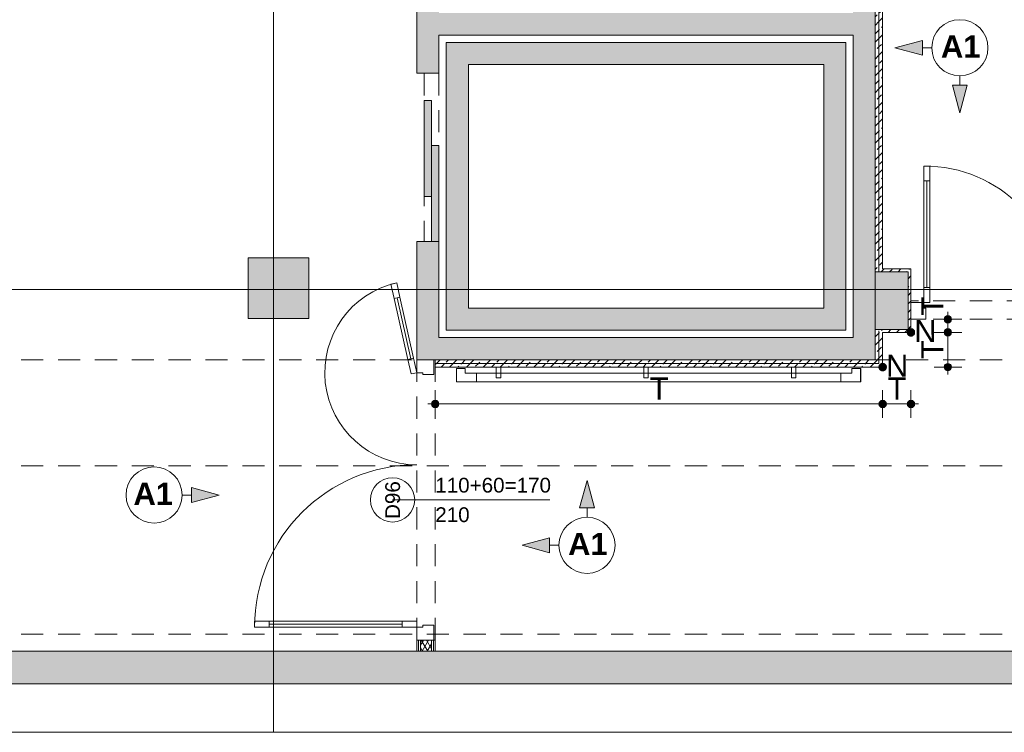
# Paper-space layout 'A-52 WYKOŃCZENIA ŚCIAN - PIĘTRO 7' of a CAD drawing. Header units: millimetres. Extents: x 0 to 420, y 0 to 297.
# Tile 6 of 11: x 179 to 245, y 111 to 159. Entities that reach past the tile are written whole.
import ezdxf
from ezdxf.xclip import XClip

# ---------------------------------------------------------------- set-up
doc = ezdxf.new("R2010")
doc.units = ezdxf.units.MM
doc.header["$MEASUREMENT"] = 0
doc.header["$XCLIPFRAME"] = 0
for name, pattern in [('DASHDOTX2', [1000, 500, -250, 0, -250]), ('Przer. długie kreski', [2.5, 1.5, -1]), ('PRZERYWANA_DU_A', [550, 350, -200])]:
    doc.linetypes.add(name, pattern=pattern)
for name, color, linetype, lineweight in [('0_Nr_pióra__2', 8, 'Continuous', 13), ('A__OKŁADZINY ŚCIAN_Nr_pióra__1', 7, 'Continuous', 20), ('A_winda_Nr_pióra__1', 7, 'Continuous', 20), ('A_ściany proj_Nr_pióra__1', 7, 'Continuous', 20), ('A_ściany proj_Nr_pióra__2', 8, 'Continuous', 13), ('A_ściany_Nr_pióra__1', 7, 'Continuous', 20), ('AR P NAROŻNIKI_Nr_pióra__1', 7, 'Continuous', 20), ('AR P NAROŻNIKI_Nr_pióra__2', 8, 'Continuous', 13), ('Drzwi Archicad_Nr_pióra__1', 7, 'Continuous', 20), ('Drzwi Archicad_Nr_pióra__3', 252, 'Continuous', 13), ('Znaczniki drzwi Archicada_Nr_pióra__3', 252, 'Continuous', 13)]:
    doc.layers.add(name, color=color, linetype=linetype, lineweight=lineweight)
for name, color, linetype in [('A__OKŁADZINY ŚCIAN', 7, 'Continuous'), ('A_podrys', 7, 'Continuous'), ('A_winda', 7, 'Continuous'), ('A_ściany', 7, 'Continuous'), ('A_ściany proj', 7, 'Continuous'), ('AR P NAROŻNIKI', 7, 'Continuous')]:
    doc.layers.add(name, color=color, linetype=linetype)
for name, color, linetype, lineweight, true_color in [('A__OKŁADZINY ŚCIAN_Nr_pióra__7', 7, 'Continuous', 18, 0x171717), ('A_osie_Nr_pióra__16', 7, 'Continuous', 5, 0x0f0f0f), ('A_ściany proj_Nr_pióra__10', 7, 'Continuous', 13, 0x4b4b4b), ('A_ściany proj_Nr_pióra__21', 7, 'Continuous', 5, 0xb0b0b0), ('A_ściany_Nr_pióra__10', 7, 'Continuous', 13, 0x4b4b4b), ('AR ODBOJOPORĘCZ_Nr_pióra__10', 7, 'Continuous', 13, 0x4b4b4b), ('AR P NAROŻNIKI_Nr_pióra__7', 7, 'Continuous', 18, 0x171717)]:
    doc.layers.add(name, color=color, linetype=linetype, lineweight=lineweight, true_color=true_color)
doc.styles.add('STYL_AUTOMATYCZNY_1', font='arial.ttf')
doc.styles.add('STYL_AUTOMATYCZNY_3', font='arial.ttf')
doc.styles.add('STYL_AUTOMATYCZNY_4', font='arial.ttf')
doc.styles.add('STYL_AUTOMATYCZNY_5', font='arial.ttf')
pattern_1 = [(45, (-1579.5146, -267.9191), (-0.57024626, 0.57024626), []), (45, (-1578.9444, -267.9191), (-0.57024626, 0.57024626), [0.40323, -0.20161])]
pattern_2 = [(0, (-1579.5146, -267.9191), (0, 1), [0, -1])]

# ---------------------------------------------------------------- blocks, each defined once
blk = doc.blocks.new('Rysunek_1_1', base_point=(-1579.515, -267.919))
at = {"layer": 'A__OKŁADZINY ŚCIAN', "linetype": 'Continuous', "lineweight": 0, "true_color": 0x000000}
for points in [[(237.918, 157.543), (239.784, 157.043), (239.784, 158.043)], [(242.32, 153.14), (242.82, 155.006), (241.82, 155.006)], [(217.046, 128.23), (216.546, 126.364), (217.546, 126.364)], [(192.098, 127.235), (190.232, 127.735), (190.232, 126.735)], [(212.643, 123.827), (214.509, 123.327), (214.509, 124.327)]]:
    blk.add_hatch(color=18, dxfattribs=at).paths.add_polyline_path(points)
at = {"layer": 'A__OKŁADZINY ŚCIAN', "linetype": 'Continuous', "lineweight": 0, "true_color": 0x171717}
for points in [[(241.257, 139.141), (241.276, 139.045), (241.33, 138.964), (241.411, 138.91), (241.507, 138.891), (241.602, 138.91), (241.683, 138.964), (241.738, 139.045), (241.757, 139.141), (241.738, 139.237), (241.683, 139.318), (241.602, 139.372), (241.507, 139.391), (241.411, 139.372), (241.33, 139.318), (241.276, 139.237)], [(241.257, 138.256), (241.276, 138.16), (241.33, 138.079), (241.411, 138.025), (241.507, 138.006), (241.602, 138.025), (241.683, 138.079), (241.738, 138.16), (241.757, 138.256), (241.738, 138.351), (241.683, 138.433), (241.602, 138.487), (241.507, 138.506), (241.411, 138.487), (241.33, 138.433), (241.276, 138.351)], [(241.257, 135.906), (241.276, 135.81), (241.33, 135.729), (241.411, 135.675), (241.507, 135.656), (241.602, 135.675), (241.683, 135.729), (241.738, 135.81), (241.757, 135.906), (241.738, 136.001), (241.683, 136.083), (241.602, 136.137), (241.507, 136.156), (241.411, 136.137), (241.33, 136.083), (241.276, 136.001)], [(206.507, 133.406), (206.527, 133.31), (206.581, 133.229), (206.662, 133.175), (206.757, 133.156), (206.853, 133.175), (206.934, 133.229), (206.988, 133.31), (207.007, 133.406), (206.988, 133.501), (206.934, 133.582), (206.853, 133.637), (206.757, 133.656), (206.662, 133.637), (206.581, 133.582), (206.527, 133.501)], [(236.837, 133.406), (236.856, 133.31), (236.91, 133.229), (236.991, 133.175), (237.087, 133.156), (237.182, 133.175), (237.263, 133.229), (237.318, 133.31), (237.337, 133.406), (237.318, 133.501), (237.263, 133.582), (237.182, 133.637), (237.087, 133.656), (236.991, 133.637), (236.91, 133.582), (236.856, 133.501)], [(238.757, 133.406), (238.776, 133.31), (238.83, 133.229), (238.911, 133.175), (239.007, 133.156), (239.102, 133.175), (239.183, 133.229), (239.238, 133.31), (239.257, 133.406), (239.238, 133.501), (239.183, 133.582), (239.102, 133.637), (239.007, 133.656), (238.911, 133.637), (238.83, 133.582), (238.776, 133.501)]]:
    blk.add_hatch(color=250, dxfattribs=at).paths.add_polyline_path(points)
at = {"layer": 'A_winda', "linetype": 'Continuous', "lineweight": 0, "true_color": 0xfdfdfd}
h = blk.add_hatch(color=7, dxfattribs=at)
h.paths.add_polyline_path([(207.507, 157.906), (207.507, 138.406), (234.597, 138.406), (234.597, 157.906)])
h.paths.add_polyline_path([(233.097, 156.406), (233.097, 139.906), (209.007, 139.906), (209.007, 156.406)], flags=0)
for points in [[(206.007, 153.975), (206.007, 147.475), (206.507, 147.475), (206.507, 153.975)], [(206.507, 150.916), (206.507, 144.416), (207.007, 144.416), (207.007, 150.916)]]:
    blk.add_hatch(color=7, dxfattribs=at).paths.add_polyline_path(points)
at = {"layer": 'A_ściany', "linetype": 'Continuous', "lineweight": 0, "true_color": 0x000000}
for points in [[(236.587, 136.406), (236.587, 177.706), (235.087, 177.706), (235.087, 137.906)], [(205.507, 161.816), (205.507, 155.816), (207.007, 155.816), (207.007, 161.816)], [(207.007, 158.406), (235.087, 158.406), (235.087, 159.906), (207.007, 159.906)], [(205.507, 136.406), (207.007, 137.906), (207.007, 144.416), (205.507, 144.416)], [(198.177, 139.206), (198.177, 143.306), (194.077, 143.306), (194.077, 139.206)], [(236.587, 142.356), (236.587, 138.456), (238.807, 138.456), (238.807, 142.356)], [(235.087, 137.906), (207.007, 137.906), (205.507, 136.406), (236.587, 136.406)], [(289.677, 116.646), (65.957, 116.646), (65.957, 114.446), (289.677, 114.446)]]:
    blk.add_hatch(color=18, dxfattribs=at).paths.add_polyline_path(points)
at = {"layer": 'A_ściany proj', "linetype": 'Continuous', "lineweight": 0, "true_color": 0x4b4b4b}
h = blk.add_hatch(dxfattribs=at)
h.set_pattern_fill('FP_65_0001', color=251, style=0, pattern_type=2)
h.set_pattern_definition(pattern_1)
h.paths.add_polyline_path([(236.587, 177.706), (236.587, 142.356), (236.837, 142.456), (236.837, 177.606)])
h = blk.add_hatch(dxfattribs=at)
h.set_pattern_fill('FP_65_0001', color=251, style=0, pattern_type=2)
h.set_pattern_definition(pattern_1)
h.paths.add_polyline_path([(237.087, 142.556), (237.087, 177.506), (236.837, 177.506), (236.837, 142.556)])
h = blk.add_hatch(dxfattribs=at)
h.set_pattern_fill('FP_65_0001', color=251, style=0, pattern_type=2)
h.set_pattern_definition(pattern_1)
h.paths.add_polyline_path([(236.587, 142.356), (236.837, 142.356), (236.837, 142.456)])
h = blk.add_hatch(dxfattribs=at)
h.set_pattern_fill('FP_65_0001', color=251, style=0, pattern_type=2)
h.set_pattern_definition(pattern_1)
h.paths.add_polyline_path([(237.087, 142.556), (236.837, 142.456), (236.837, 142.356), (237.087, 142.356)])
h = blk.add_hatch(dxfattribs=at)
h.set_pattern_fill('FP_65_0001', color=251, style=0, pattern_type=2)
h.set_pattern_definition(pattern_1)
h.paths.add_polyline_path([(236.837, 142.456), (237.087, 142.556), (236.837, 142.556)])
h = blk.add_hatch(dxfattribs=at)
h.set_pattern_fill('FP_65_0001', color=251, style=0, pattern_type=2)
h.set_pattern_definition(pattern_1)
h.paths.add_polyline_path([(237.087, 142.356), (238.807, 142.356), (239.007, 142.556), (237.087, 142.556)])
h = blk.add_hatch(dxfattribs=at)
h.set_pattern_fill('FP_65_0001', color=251, style=0, pattern_type=2)
h.set_pattern_definition(pattern_1)
h.paths.add_polyline_path([(238.807, 142.356), (238.807, 138.456), (239.007, 138.256), (239.007, 142.556)])
h = blk.add_hatch(dxfattribs=at)
h.set_pattern_fill('FP_65_0001', color=251, style=0, pattern_type=2)
h.set_pattern_definition(pattern_1)
h.paths.add_polyline_path([(236.837, 138.456), (236.587, 138.456), (236.837, 138.356)])
h = blk.add_hatch(dxfattribs=at)
h.set_pattern_fill('FP_65_0001', color=251, style=0, pattern_type=2)
h.set_pattern_definition(pattern_1)
h.paths.add_polyline_path([(236.587, 138.456), (236.587, 136.406), (236.837, 136.156), (236.837, 138.356)])
h = blk.add_hatch(dxfattribs=at)
h.set_pattern_fill('FP_65_0001', color=251, style=0, pattern_type=2)
h.set_pattern_definition(pattern_1)
h.paths.add_polyline_path([(236.837, 138.456), (236.837, 138.356), (237.087, 138.256), (237.087, 138.456)])
h = blk.add_hatch(dxfattribs=at)
h.set_pattern_fill('FP_65_0001', color=251, style=0, pattern_type=2)
h.set_pattern_definition(pattern_1)
h.paths.add_polyline_path([(237.087, 138.256), (236.837, 138.356), (236.837, 138.256)])
h = blk.add_hatch(dxfattribs=at)
h.set_pattern_fill('FP_65_0001', color=251, style=0, pattern_type=2)
h.set_pattern_definition(pattern_1)
h.paths.add_polyline_path([(236.837, 138.256), (236.837, 136.156), (237.087, 135.906), (237.087, 138.256)])
h = blk.add_hatch(dxfattribs=at)
h.set_pattern_fill('FP_65_0001', color=251, style=0, pattern_type=2)
h.set_pattern_definition(pattern_1)
h.paths.add_polyline_path([(237.087, 138.256), (239.007, 138.256), (238.807, 138.456), (237.087, 138.456)])
h = blk.add_hatch(dxfattribs=at)
h.set_pattern_fill('FP_65_0001', color=251, style=0, pattern_type=2)
h.set_pattern_definition(pattern_1)
h.paths.add_polyline_path([(236.587, 136.406), (206.757, 136.406), (206.757, 136.156), (236.837, 136.156)])
h = blk.add_hatch(dxfattribs=at)
h.set_pattern_fill('FP_65_0001', color=251, style=0, pattern_type=2)
h.set_pattern_definition(pattern_1)
h.paths.add_polyline_path([(206.757, 135.906), (237.087, 135.906), (236.837, 136.156), (206.757, 136.156)])
at = {"layer": 'A_ściany proj', "linetype": 'Continuous', "lineweight": 13}
h = blk.add_hatch(dxfattribs=at)
h.set_pattern_fill('gypsum_0001', color=8, style=0, pattern_type=2)
h.set_pattern_definition(pattern_2)
h.paths.add_polyline_path([(205.507, 116.655), (205.632, 116.655), (205.632, 117.406), (205.507, 117.406)])
h = blk.add_hatch(dxfattribs=at)
h.set_pattern_fill('gypsum_0001', color=8, style=0, pattern_type=2)
h.set_pattern_definition(pattern_2)
h.paths.add_polyline_path([(205.757, 117.406), (205.632, 117.406), (205.632, 116.655), (205.757, 116.655)])
h = blk.add_hatch(dxfattribs=at)
h.set_pattern_fill('batt_insulation_0001', color=8, style=0, pattern_type=2)
h.set_pattern_definition([(60, (-1579.51462, -267.9191), (-0.25980762, 0.15), []), (120, (-1579.51462, -267.9191), (0.25980762, 0.15), [])])
h.paths.add_polyline_path([(205.757, 116.655), (206.507, 116.655), (206.507, 117.406), (205.757, 117.406)])
h = blk.add_hatch(dxfattribs=at)
h.set_pattern_fill('gypsum_0001', color=8, style=0, pattern_type=2)
h.set_pattern_definition(pattern_2)
h.paths.add_polyline_path([(206.507, 116.655), (206.632, 116.655), (206.632, 117.406), (206.507, 117.406)])
h = blk.add_hatch(dxfattribs=at)
h.set_pattern_fill('gypsum_0001', color=8, style=0, pattern_type=2)
h.set_pattern_definition(pattern_2)
h.paths.add_polyline_path([(206.757, 117.406), (206.632, 117.406), (206.632, 116.655), (206.757, 116.655)])
at = {"layer": 'AR P NAROŻNIKI', "linetype": 'Continuous', "lineweight": 0, "true_color": 0x171717}
for points in [[(239.257, 138.256, 1), (238.757, 138.256, 1)], [(237.337, 135.906, 1), (236.837, 135.906, 1)]]:
    blk.add_hatch(color=250, dxfattribs=at).paths.add_polyline_path(points)
at = {"layer": '0_Nr_pióra__2', "color": 8, "linetype": 'PRZERYWANA_DU_A', "lineweight": 13, "flags": 128}
blk.add_lwpolyline([(47.612, 111.156), (289.677, 111.156)], dxfattribs=at)
at = {"layer": 'A__OKŁADZINY ŚCIAN_Nr_pióra__1', "color": 7, "linetype": 'Continuous', "lineweight": 20}
for p, q in [((237.918, 157.543), (239.784, 158.043)), ((237.918, 157.543), (239.784, 157.043)), ((239.784, 158.043), (239.784, 157.043)), ((240.418, 157.543), (239.784, 157.543)), ((242.32, 155.64), (242.32, 155.006)), ((241.82, 155.006), (242.82, 155.006)), ((242.32, 153.14), (241.82, 155.006)), ((242.32, 153.14), (242.82, 155.006)), ((217.046, 128.23), (216.546, 126.364)), ((217.046, 128.23), (217.546, 126.364)), ((190.232, 126.735), (190.232, 127.735)), ((192.098, 127.235), (190.232, 127.735)), ((189.598, 127.235), (190.232, 127.235)), ((192.098, 127.235), (190.232, 126.735)), ((217.546, 126.364), (216.546, 126.364)), ((217.046, 125.73), (217.046, 126.364)), ((212.643, 123.827), (214.509, 124.327)), ((214.509, 124.327), (214.509, 123.327)), ((212.643, 123.827), (214.509, 123.327)), ((215.143, 123.827), (214.509, 123.827))]:
    blk.add_line(p, q, dxfattribs=at)
for centre in [(242.32, 157.543), (187.695, 127.235), (217.046, 123.827)]:
    blk.add_circle(centre, 1.903, dxfattribs=at)
at = {"layer": 'A__OKŁADZINY ŚCIAN_Nr_pióra__7', "color": 250, "linetype": 'Continuous', "lineweight": 18, "true_color": 0x171717}
for p, q in [((241.507, 139.391), (241.507, 139.641)), ((241.257, 139.141), (240.569, 139.141)), ((241.507, 138.506), (241.507, 138.891)), ((242.444, 139.141), (241.757, 139.141)), ((241.257, 138.256), (240.569, 138.256)), ((242.444, 138.256), (241.757, 138.256)), ((241.507, 136.156), (241.507, 138.006)), ((241.257, 135.906), (240.569, 135.906)), ((241.507, 135.406), (241.507, 135.656)), ((242.444, 135.906), (241.757, 135.906)), ((206.757, 133.656), (206.757, 134.343)), ((237.087, 133.656), (237.087, 134.343)), ((239.007, 133.656), (239.007, 134.343)), ((206.257, 133.406), (206.507, 133.406)), ((206.757, 132.468), (206.757, 133.156)), ((207.007, 133.406), (236.837, 133.406)), ((237.087, 132.468), (237.087, 133.156)), ((237.337, 133.406), (238.757, 133.406)), ((239.007, 132.468), (239.007, 133.156)), ((239.257, 133.406), (239.507, 133.406))]:
    blk.add_line(p, q, dxfattribs=at)
for centre in [(241.507, 139.141), (241.507, 138.256), (241.507, 135.906), (206.757, 133.406), (237.087, 133.406), (239.007, 133.406)]:
    blk.add_circle(centre, 0.25, dxfattribs=at)
at = {"layer": 'A_osie_Nr_pióra__16', "color": 250, "linetype": 'DASHDOTX2', "lineweight": 5, "true_color": 0x0f0f0f}
for p, q in [((195.782, 260.614), (195.782, 111.156)), ((289.677, 141.156), (65.478, 141.156))]:
    blk.add_line(p, q, dxfattribs=at)
at = {"layer": 'A_winda_Nr_pióra__1', "color": 7, "linetype": 'Przer. długie kreski', "lineweight": 20}
for p, q in [((206.007, 155.816), (206.007, 144.416)), ((207.007, 155.816), (207.007, 144.816))]:
    blk.add_line(p, q, dxfattribs=at)
at = {"layer": 'A_winda_Nr_pióra__1', "color": 7, "linetype": 'PRZERYWANA_DU_A', "lineweight": 20, "flags": 128}
for points in [[(207.507, 157.906), (234.597, 157.906), (234.597, 138.406), (207.507, 138.406)], [(233.097, 156.406), (233.097, 139.906), (209.007, 139.906), (209.007, 156.406)]]:
    blk.add_lwpolyline(points, close=True, dxfattribs=at)
at = {"layer": 'A_winda_Nr_pióra__1', "color": 7, "linetype": 'Continuous', "lineweight": 20, "flags": 128}
for points in [[(206.007, 153.975), (206.007, 147.475), (206.507, 147.475), (206.507, 153.975)], [(206.507, 150.916), (206.507, 144.416), (207.007, 144.416), (207.007, 150.916)]]:
    blk.add_lwpolyline(points, close=True, dxfattribs=at)
at = {"layer": 'A_ściany proj_Nr_pióra__1', "color": 7, "linetype": 'Continuous', "lineweight": 20, "flags": 128}
for points in [[(236.587, 177.706), (236.587, 142.356)], [(237.087, 142.556), (237.087, 177.506)], [(239.007, 142.556), (237.087, 142.556)], [(237.087, 142.356), (238.807, 142.356)], [(238.807, 142.356), (238.807, 138.456)], [(239.007, 138.256), (239.007, 142.556)], [(236.587, 138.456), (236.587, 136.406)], [(238.807, 138.456), (237.087, 138.456)], [(237.087, 138.256), (239.007, 138.256)], [(237.087, 135.906), (237.087, 138.256)], [(236.587, 136.406), (206.757, 136.406)], [(206.757, 135.906), (237.087, 135.906)], [(205.507, 117.406), (205.507, 116.655)], [(206.757, 116.655), (206.757, 117.406)]]:
    blk.add_lwpolyline(points, dxfattribs=at)
at = {"layer": 'A_ściany proj_Nr_pióra__10', "color": 251, "linetype": 'Continuous', "lineweight": 13, "true_color": 0x4b4b4b}
for p, q in [((236.837, 177.606), (236.837, 142.456)), ((236.837, 142.456), (236.837, 177.606)), ((236.837, 142.456), (236.837, 142.356)), ((236.837, 138.356), (236.837, 136.156)), ((236.837, 136.156), (236.837, 138.356)), ((236.837, 136.156), (206.757, 136.156)), ((206.757, 136.156), (236.837, 136.156))]:
    blk.add_line(p, q, dxfattribs=at)
at = {"layer": 'A_ściany proj_Nr_pióra__2', "color": 8, "linetype": 'Continuous', "lineweight": 13, "flags": 128}
for points in [[(236.587, 142.356), (236.837, 142.356)], [(236.837, 142.356), (237.087, 142.356)], [(236.587, 138.456), (236.837, 138.456)], [(236.837, 138.456), (237.087, 138.456)], [(206.757, 136.406), (206.757, 136.156)], [(206.757, 136.156), (206.757, 135.906)]]:
    blk.add_lwpolyline(points, dxfattribs=at)
at = {"layer": 'A_ściany proj_Nr_pióra__21', "color": 253, "linetype": 'Continuous', "lineweight": 5, "true_color": 0xb0b0b0}
for p, q in [((239.007, 140.291), (239.007, 140.391)), ((239.007, 140.266), (239.007, 140.291)), ((239.007, 140.141), (239.007, 140.266)), ((239.007, 139.391), (239.007, 140.141)), ((239.007, 139.266), (239.007, 139.391)), ((239.007, 139.141), (239.007, 139.266)), ((205.507, 136.406), (205.632, 136.406)), ((205.632, 136.406), (205.757, 136.406)), ((205.757, 136.406), (206.507, 136.406)), ((206.507, 136.406), (206.632, 136.406)), ((206.632, 136.406), (206.657, 136.406)), ((206.657, 136.406), (206.757, 136.406)), ((205.507, 117.406), (205.632, 117.406)), ((205.632, 117.406), (205.632, 116.655)), ((205.632, 117.406), (205.757, 117.406)), ((205.757, 117.406), (205.757, 116.655)), ((205.757, 117.406), (206.507, 117.406)), ((206.507, 116.655), (206.507, 117.406)), ((206.507, 117.406), (206.632, 117.406)), ((206.632, 116.655), (206.632, 117.406)), ((206.632, 117.406), (206.657, 117.406)), ((206.657, 117.406), (206.757, 117.406))]:
    blk.add_line(p, q, dxfattribs=at)
at = {"layer": 'A_ściany proj_Nr_pióra__21', "color": 253, "linetype": 'Continuous', "lineweight": 5, "true_color": 0xb0b0b0, "flags": 128}
for points in [[(205.632, 116.655), (205.507, 116.655)], [(205.757, 116.655), (205.632, 116.655)], [(206.507, 116.655), (205.757, 116.655)], [(206.632, 116.655), (206.507, 116.655)], [(206.757, 116.655), (206.632, 116.655)]]:
    blk.add_lwpolyline(points, dxfattribs=at)
at = {"layer": 'A_ściany_Nr_pióra__1', "color": 7, "linetype": 'Continuous', "lineweight": 20}
for p, q in [((207.007, 155.816), (205.507, 155.816)), ((207.007, 144.416), (205.507, 144.416))]:
    blk.add_line(p, q, dxfattribs=at)
at = {"layer": 'A_ściany_Nr_pióra__1', "color": 7, "linetype": 'Continuous', "lineweight": 20, "flags": 128}
for points in [[(236.587, 136.406), (236.587, 177.706)], [(205.507, 161.816), (205.507, 155.816)], [(207.007, 155.816), (207.007, 158.406)], [(207.007, 158.406), (235.087, 158.406)], [(235.087, 158.406), (235.087, 137.906)], [(205.507, 144.416), (205.507, 136.406)], [(207.007, 137.906), (207.007, 144.416)], [(198.177, 143.306), (194.077, 143.306)], [(194.077, 143.306), (194.077, 139.206)], [(198.177, 139.206), (198.177, 143.306)], [(236.587, 142.356), (236.587, 138.456)], [(238.807, 142.356), (236.587, 142.356)], [(238.807, 138.456), (238.807, 142.356)], [(194.077, 139.206), (198.177, 139.206)], [(236.587, 138.456), (238.807, 138.456)], [(235.087, 137.906), (207.007, 137.906)], [(205.507, 136.406), (236.587, 136.406)], [(289.677, 116.646), (65.957, 116.646)], [(65.957, 114.446), (289.677, 114.446)]]:
    blk.add_lwpolyline(points, dxfattribs=at)
at = {"layer": 'A_ściany_Nr_pióra__10', "color": 251, "linetype": 'Przer. długie kreski', "lineweight": 13, "true_color": 0x4b4b4b}
for p, q in [((66.182, 136.406), (289.677, 136.406)), ((66.182, 129.209), (289.677, 129.209)), ((66.182, 117.804), (289.677, 117.804))]:
    blk.add_line(p, q, dxfattribs=at)
at = {"layer": 'AR ODBOJOPORĘCZ_Nr_pióra__10', "color": 251, "linetype": 'Continuous', "lineweight": 13, "true_color": 0x4b4b4b}
for p, q in [((208.196, 135.802), (208.79, 135.802)), ((208.196, 135.802), (208.196, 134.906)), ((208.197, 135.802), (208.197, 134.906)), ((208.79, 135.802), (208.79, 135.5)), ((210.897, 135.906), (211.197, 135.906)), ((210.897, 135.176), (210.897, 135.906)), ((211.197, 135.176), (211.197, 135.906)), ((220.897, 135.906), (221.197, 135.906)), ((220.897, 135.176), (220.897, 135.906)), ((221.197, 135.176), (221.197, 135.906)), ((230.897, 135.906), (231.197, 135.906)), ((230.897, 135.176), (230.897, 135.906)), ((231.197, 135.176), (231.197, 135.906)), ((235.597, 135.802), (235.003, 135.802)), ((235.003, 135.802), (235.003, 135.5)), ((235.596, 135.802), (235.596, 134.906)), ((235.597, 135.802), (235.597, 134.906)), ((208.197, 134.906), (235.597, 134.906)), ((208.197, 134.906), (235.596, 134.906)), ((208.79, 135.5), (235.003, 135.5)), ((209.547, 135.5), (209.547, 134.906)), ((210.897, 135.176), (211.197, 135.176)), ((220.897, 135.176), (221.197, 135.176)), ((230.897, 135.176), (231.197, 135.176)), ((234.247, 135.5), (234.247, 134.906))]:
    blk.add_line(p, q, dxfattribs=at)
at = {"layer": 'AR P NAROŻNIKI_Nr_pióra__1', "color": 7, "linetype": 'Continuous', "lineweight": 20}
for centre in [(239.007, 138.256), (237.087, 135.906)]:
    blk.add_circle(centre, 0.25, dxfattribs=at)
at = {"layer": 'AR P NAROŻNIKI_Nr_pióra__2', "color": 8, "linetype": 'PRZERYWANA_DU_A', "lineweight": 13, "flags": 128}
for points in [[(239.257, 138.256, 1), (238.757, 138.256, 1)], [(237.337, 135.906, 1), (236.837, 135.906, 1)]]:
    blk.add_lwpolyline(points, format="xyb", close=True, dxfattribs=at)
at = {"layer": 'Drzwi Archicad_Nr_pióra__1', "color": 7, "linetype": 'Continuous', "lineweight": 20}
for p, q in [((207.007, 155.816), (205.507, 155.816)), ((207.007, 144.416), (205.507, 144.416))]:
    blk.add_line(p, q, dxfattribs=at)
at = {"layer": 'Drzwi Archicad_Nr_pióra__3', "color": 252, "linetype": 'Continuous', "lineweight": 13}
for p, q in [((239.887, 149.531), (239.887, 148.531)), ((240.287, 149.531), (239.887, 149.531)), ((240.287, 148.531), (240.287, 149.531)), ((239.887, 148.531), (240.287, 148.531)), ((240.087, 148.531), (240.087, 141.291)), ((203.754, 141.527), (204.144, 141.615)), ((203.972, 140.552), (203.754, 141.527)), ((204.144, 141.615), (204.363, 140.639)), ((240.287, 141.291), (239.887, 141.291)), ((239.887, 141.291), (239.887, 140.291)), ((240.287, 140.291), (240.287, 141.291)), ((204.363, 140.639), (203.972, 140.552)), ((204.167, 140.595), (205.094, 136.458)), ((239.007, 140.291), (239.007, 140.391)), ((239.007, 139.141), (239.007, 140.291)), ((239.007, 140.291), (239.887, 140.291)), ((239.007, 140.266), (239.007, 140.291)), ((239.007, 140.266), (239.007, 140.291)), ((239.007, 140.141), (239.007, 140.266)), ((239.007, 140.141), (239.007, 140.266)), ((239.887, 140.291), (239.887, 139.891)), ((239.887, 140.291), (240.287, 140.291)), ((239.007, 139.391), (239.007, 140.141)), ((239.007, 139.391), (239.007, 140.141)), ((239.887, 139.891), (240.007, 139.891)), ((240.007, 139.891), (240.007, 139.141)), ((239.007, 139.266), (239.007, 139.391)), ((239.007, 139.266), (239.007, 139.391)), ((239.007, 139.141), (239.007, 139.266)), ((239.007, 139.141), (239.007, 139.266)), ((240.007, 139.141), (239.007, 139.141)), ((204.899, 136.414), (205.289, 136.501)), ((205.117, 135.438), (204.899, 136.414)), ((205.289, 136.501), (205.507, 135.526)), ((205.507, 135.526), (205.507, 136.406)), ((205.507, 136.406), (206.657, 136.406)), ((205.507, 136.406), (205.632, 136.406)), ((205.507, 136.406), (205.632, 136.406)), ((205.632, 136.406), (205.757, 136.406)), ((205.632, 136.406), (205.757, 136.406)), ((205.757, 136.406), (206.507, 136.406)), ((205.757, 136.406), (206.507, 136.406)), ((206.507, 136.406), (206.632, 136.406)), ((206.507, 136.406), (206.632, 136.406)), ((206.632, 136.406), (206.657, 136.406)), ((206.632, 136.406), (206.657, 136.406)), ((206.657, 136.406), (206.657, 135.406)), ((206.657, 136.406), (206.757, 136.406)), ((205.507, 135.526), (205.117, 135.438)), ((205.907, 135.526), (205.507, 135.526)), ((205.907, 135.406), (205.907, 135.526)), ((206.657, 135.406), (205.907, 135.406)), ((195.507, 118.686), (194.507, 118.686)), ((194.507, 118.686), (194.507, 118.286)), ((194.507, 118.286), (195.507, 118.286)), ((195.507, 118.286), (195.507, 118.686)), ((195.507, 118.486), (204.507, 118.486)), ((205.507, 118.686), (204.507, 118.686)), ((204.507, 118.686), (204.507, 118.286)), ((204.507, 118.286), (205.507, 118.286)), ((205.507, 118.286), (205.507, 118.686)), ((205.507, 117.406), (205.507, 118.286)), ((205.507, 118.286), (205.907, 118.286)), ((205.907, 118.286), (205.907, 118.406)), ((205.907, 118.406), (206.657, 118.406)), ((206.657, 118.406), (206.657, 117.406)), ((206.657, 117.406), (205.507, 117.406)), ((205.507, 117.406), (205.632, 117.406)), ((205.507, 117.406), (205.632, 117.406)), ((205.632, 117.406), (205.757, 117.406)), ((205.632, 117.406), (205.757, 117.406)), ((205.757, 117.406), (206.507, 117.406)), ((205.757, 117.406), (206.507, 117.406)), ((206.507, 117.406), (206.632, 117.406)), ((206.507, 117.406), (206.632, 117.406)), ((206.632, 117.406), (206.657, 117.406)), ((206.632, 117.406), (206.657, 117.406)), ((206.657, 117.406), (206.757, 117.406))]:
    blk.add_line(p, q, dxfattribs=at)
at = {"layer": 'Drzwi Archicad_Nr_pióra__3', "color": 252, "linetype": 'Przer. długie kreski', "lineweight": 13}
for p, q in [((259.507, 140.391), (239.007, 140.391)), ((259.507, 139.141), (239.007, 139.141)), ((205.507, 136.406), (205.507, 117.406)), ((206.757, 136.406), (206.757, 117.406))]:
    blk.add_line(p, q, dxfattribs=at)
at = {"layer": 'Drzwi Archicad_Nr_pióra__3', "color": 252, "linetype": 'Continuous', "lineweight": 13, "flags": 128}
for points in [[(239.887, 148.531), (239.887, 141.291), (240.087, 141.291), (240.087, 148.531)], [(240.087, 148.531), (240.087, 141.291), (240.287, 141.291), (240.287, 148.531)], [(204.167, 140.595), (205.094, 136.458), (204.899, 136.414), (203.972, 140.552)], [(204.363, 140.639), (205.289, 136.501), (205.094, 136.458), (204.167, 140.595)], [(195.507, 118.486), (204.507, 118.486), (204.507, 118.686), (195.507, 118.686)], [(195.507, 118.286), (204.507, 118.286), (204.507, 118.486), (195.507, 118.486)]]:
    blk.add_lwpolyline(points, close=True, dxfattribs=at)
at = {"layer": 'Drzwi Archicad_Nr_pióra__3', "color": 252, "linetype": 'Continuous', "lineweight": 13}
for centre, radius, start, end in [((239.887, 140.291), 9.24, 0, 90), ((205.507, 135.526), 6.24, 102.62057, 270), ((205.507, 118.286), 11, 90, 180)]:
    blk.add_arc(centre, radius, start, end, dxfattribs=at)
at = {"layer": 'Znaczniki drzwi Archicada_Nr_pióra__3', "color": 252, "linetype": 'Continuous', "lineweight": 13}
blk.add_line((203.865, 126.906), (214.535, 126.906), dxfattribs=at)
at = {"layer": 'Znaczniki drzwi Archicada_Nr_pióra__3', "color": 252, "linetype": 'Continuous', "lineweight": 13, "flags": 128}
blk.add_lwpolyline([(203.865, 128.406, 1), (203.865, 125.406, 1)], format="xyb", close=True, dxfattribs=at)
at = {"layer": 'A__OKŁADZINY ŚCIAN_Nr_pióra__1', "color": 7, "linetype": 'Continuous', "lineweight": 20, "char_height": 1.5, "style": 'STYL_AUTOMATYCZNY_3'}
for s, insert, attachment_point in [('\\A1;{\\pql;\\fArial|b1|i0|c238|p0;\\W1.000000;A1}', (241.038, 157.629), 4), ('\\A1;{\\pqr;\\fArial|b1|i0|c238|p0;\\W1.000000;A1}', (188.977, 127.32), 6), ('\\A1;{\\pql;\\fArial|b1|i0|c238|p0;\\W1.000000;A1}', (215.764, 123.913), 4)]:
    blk.add_mtext(s, dxfattribs=dict(at, insert=insert, attachment_point=attachment_point))
at = {"layer": 'A__OKŁADZINY ŚCIAN_Nr_pióra__7', "color": 250, "linetype": 'Continuous', "lineweight": 18, "true_color": 0x171717, "char_height": 1.5, "width": 1.25659, "attachment_point": 7, "rotation": 90, "style": 'STYL_AUTOMATYCZNY_5'}
for insert in [(241.207, 139.391), (241.207, 136.452)]:
    blk.add_mtext('\\A1;{\\pql;\\fArial|b0|i0|c238|p0;\\W1.000000;T}', dxfattribs=dict(at, insert=insert))
at = {"layer": 'A__OKŁADZINY ŚCIAN_Nr_pióra__7', "color": 250, "linetype": 'Continuous', "lineweight": 18, "true_color": 0x171717, "char_height": 1.5, "width": 1.25659, "attachment_point": 7, "style": 'STYL_AUTOMATYCZNY_5'}
for insert in [(221.294, 133.706), (237.418, 133.706)]:
    blk.add_mtext('\\A1;{\\pql;\\fArial|b0|i0|c238|p0;\\W1.000000;T}', dxfattribs=dict(at, insert=insert))
at = {"layer": 'AR P NAROŻNIKI_Nr_pióra__7', "color": 250, "linetype": 'Continuous', "lineweight": 18, "true_color": 0x171717, "char_height": 1.5, "attachment_point": 4, "style": 'STYL_AUTOMATYCZNY_1'}
for insert in [(239.232, 138.347), (237.312, 135.997)]:
    blk.add_mtext('\\A1;{\\pql;\\fArial|b0|i0|c238|p0;\\W1.000000;N}', dxfattribs=dict(at, insert=insert))
at = {"layer": 'Znaczniki drzwi Archicada_Nr_pióra__3', "color": 252, "linetype": 'Continuous', "lineweight": 13, "char_height": 1, "attachment_point": 7, "style": 'STYL_AUTOMATYCZNY_4'}
for s, insert in [('\\A1;{\\pql;\\fArial CE|b0|i0|c238|p0;\\W1.000000;110+60=170}', (206.757, 127.388)), ('\\A1;{\\pql;\\fArial CE|b0|i0|c238|p0;\\W1.000000;210}', (206.757, 125.388))]:
    blk.add_mtext(s, dxfattribs=dict(at, insert=insert))
at = {"layer": 'Znaczniki drzwi Archicada_Nr_pióra__3', "color": 252, "linetype": 'Continuous', "lineweight": 13, "insert": (204.382, 125.611), "char_height": 1, "attachment_point": 7, "rotation": 90, "style": 'STYL_AUTOMATYCZNY_4'}
blk.add_mtext('\\A1;{\\pql;\\fArial CE|b0|i0|c238|p0;\\W1.000000;D96}', dxfattribs=at)

psp = doc.layouts.new('A-52 WYKOŃCZENIA ŚCIAN - PIĘTRO 7')

# ---------------------------------------------------------------- block references
at = {"layer": 'A_podrys', "color": 37, "linetype": 'Continuous', "lineweight": 5, "true_color": 0x656532}
ref = psp.add_blockref('Rysunek_1_1', (-1579.515, -267.919), dxfattribs=at)
XClip(ref).set_block_clipping_path([(39.2267412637, 111.1557487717), (289.676712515, 286.8648056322)])

doc.saveas('drawing.dxf')
